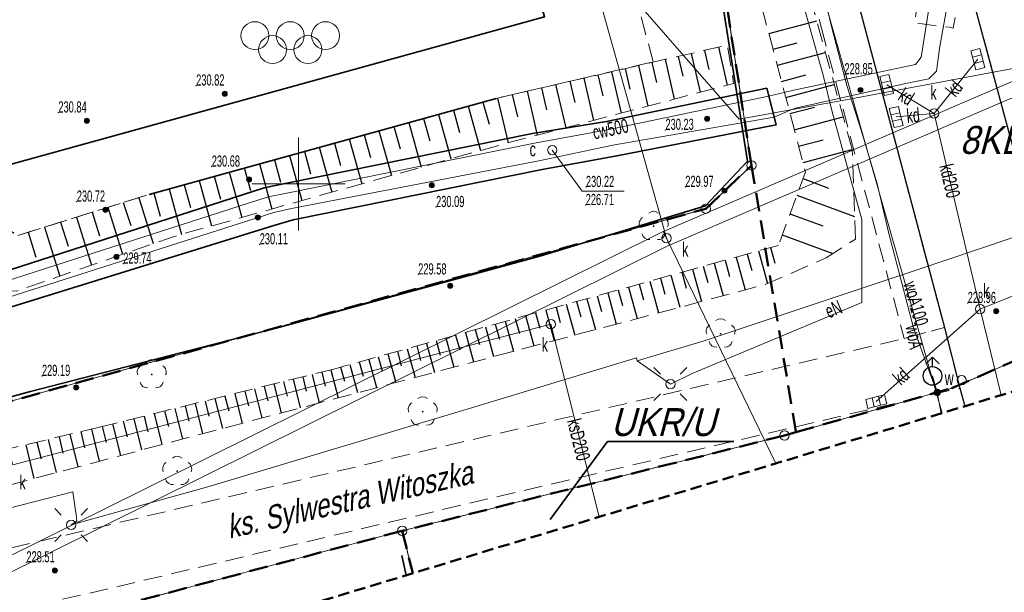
# Model space of a CAD drawing. Header units: metres. Extents: x 6546460 to 6547055, y 5576048 to 5576258.
# Tile 11 of 18: x 6546785 to 6546838, y 5576128 to 5576159. Entities that reach past the tile are written whole.
import ezdxf
from ezdxf.enums import TextEntityAlignment as Align

# ---------------------------------------------------------------- set-up
doc = ezdxf.new("R2010")
doc.units = ezdxf.units.M
doc.header["$MEASUREMENT"] = 0
for name, pattern in [('1.0_0.5', [1.5, 1, -0.5]), ('1.5_0.5', [2, 1.5, -0.5]), ('2', [0.9, 0.6, -0.3]), ('219-500', [0]), ('BKO', [1.5, 1, -0.5]), ('egug-500', [1, 0.5, -0.5])]:
    doc.linetypes.add(name, pattern=pattern)
doc.layers.get('0').update_dxf_attribs({"linetype": 'CONTINUOUS', "lineweight": 5})
for name, color, linetype in [('000 Inne (niezydentyfikowane)', 7, 'CONTINUOUS'), ('202-punkt graniczny', 7, 'CONTINUOUS'), ('203-punkt graniczny', 7, 'CONTINUOUS'), ('218-kontur użytku gruntowego', 7, 'CONTINUOUS'), ('219-działka ewidencyjna', 7, 'CONTINUOUS'), ('994-Nazwa ulicy', 7, 'CONTINUOUS'), ('budowla podziemna', 7, 'CONTINUOUS'), ('chodnik', 7, 'CONTINUOUS'), ('drzewo liściaste', 7, 'CONTINUOUS'), ('hydrant', 7, 'CONTINUOUS'), ('jezdnia', 7, 'CONTINUOUS'), ('kratka ściekowa', 7, 'CONTINUOUS'), ('krawężnik', 7, 'CONTINUOUS'), ('latarnia', 7, 'CONTINUOUS'), ('obudowa ochronna przewodu', 7, 'CONTINUOUS'), ('ogrodzenie trwałe', 7, 'CONTINUOUS'), ('plac sportowy', 7, 'CONTINUOUS'), ('podpora przewodów', 7, 'CONTINUOUS'), ('przewód ciepłowniczy', 7, 'CONTINUOUS'), ('przewód ciepłowniczy-Atr1', 7, 'CONTINUOUS'), ('przewód elektroenergetyczny podziemny', 7, 'CONTINUOUS'), ('przewód elektroenergetyczny podziemny-Atr1', 7, 'CONTINUOUS'), ('przewód kanalizacyjny', 7, 'CONTINUOUS'), ('przewód kanalizacyjny-Atr1', 7, 'CONTINUOUS'), ('przewód wodociągowy', 7, 'CONTINUOUS'), ('przewód wodociągowy-Atr1', 7, 'CONTINUOUS'), ('rzedna', 7, 'CONTINUOUS'), ('skarpa nieumocniona', 7, 'CONTINUOUS'), ('właz do komory lub kanału - okrągły', 7, 'CONTINUOUS'), ('właz do komory lub kanału - okrągły-Atr17', 7, 'CONTINUOUS'), ('Zakres', 7, 'CONTINUOUS'), ('zasuwa lub zawór', 7, 'CONTINUOUS'), ('zasuwa lub zawór-Atr17', 7, 'CONTINUOUS')]:
    doc.layers.add(name, color=color, linetype=linetype)
doc.layers.add('LINIE_ZABUDOWY', color=9, linetype='CONTINUOUS', lineweight=18, true_color=0x808080)
doc.layers.add('mpzp', color=4, linetype='BKO', lineweight=50)
doc.layers.add('wysok', color=244, linetype='CONTINUOUS', lineweight=18)
doc.styles.get("Standard").update_dxf_attribs({"font": 'Working1250', "width": 0.75})
doc.linetypes.add('902-500', pattern='A,3.75,0,[1,ksztalty.shx,S=0.5,R=0,X=0,Y=0],3.75', length=7.5)

# ---------------------------------------------------------------- blocks, each defined once
blk = doc.blocks.new('202')
at = {"color": 0, "linetype": 'Continuous', "lineweight": 0}
blk.add_circle((0, 0), 0.25, dxfattribs=at)
blk = doc.blocks.new('203')
at = {"linetype": 'Continuous', "lineweight": 0}
h = blk.add_hatch(color=0, dxfattribs=at)
edge = h.paths.add_edge_path()
edge.add_arc((0, 0), 0.045, 0, 360)
blk = doc.blocks.new('US15')
at = {"color": 0, "linetype": 'Continuous', "lineweight": 13}
blk.add_circle((0, 0), 0.25, dxfattribs=at)
blk = doc.blocks.new('US22')
at = {"color": 0, "linetype": 'Continuous', "lineweight": 13}
blk.add_circle((0, 0), 0.25, dxfattribs=at)
blk = doc.blocks.new('PW01')
at = {"linetype": 'Continuous', "lineweight": 13}
h = blk.add_hatch(color=0, dxfattribs=at)
edge = h.paths.add_edge_path()
edge.add_arc((0, 0), 0.045, 0, 360)
blk = doc.blocks.new('SM01')
at = {"color": 0, "linetype": 'Continuous', "lineweight": 13}
for p, q in [((-0.53, 0.531), (-0.883, 0.884)), ((0.531, 0.531), (0.884, 0.884)), ((-0.53, -0.53), (-0.883, -0.883)), ((0.531, -0.53), (0.884, -0.883))]:
    blk.add_line(p, q, dxfattribs=at)
blk.add_circle((0, 0), 0.25, dxfattribs=at)
blk = doc.blocks.new('US05')
at = {"color": 0, "linetype": 'Continuous', "lineweight": 13}
for p, q in [((-0.525, -0.25), (-0.525, 0.25)), ((-0.525, 0.25), (-0.175, 0.25)), ((-0.175, -0.25), (-0.175, 0.25)), ((-0.175, 0.25), (0.175, 0.25)), ((0.175, -0.25), (0.175, 0.25)), ((0.175, 0.25), (0.525, 0.25)), ((0.525, -0.25), (0.525, 0.25)), ((-0.525, -0.25), (-0.175, -0.25)), ((-0.175, -0.25), (0.175, -0.25)), ((0.175, -0.25), (0.525, -0.25))]:
    blk.add_line(p, q, dxfattribs=at)
blk = doc.blocks.new('SUWH')
at = {"color": 0, "linetype": 'Continuous'}
for p in [(-0.354, 0.646), (0, 0.5), (0.354, 0.646)]:
    blk.add_line(p, (0, 1), dxfattribs=at)
blk.add_circle((0, 0), 0.5, dxfattribs=at)
blk = doc.blocks.new('US25')
at = {"linetype": 'Continuous', "lineweight": 0}
h = blk.add_hatch(color=0, dxfattribs=at)
edge = h.paths.add_edge_path()
edge.add_arc((0, 0), 0.2, 0, 360)
blk = doc.blocks.new('BS05')
at = {"color": 0, "linetype": 'Continuous', "lineweight": 13}
for centre in [(-1.9, 0.75), (0, 0.75), (1.9, 0.75), (-0.95, 0), (0.95, 0)]:
    blk.add_circle(centre, 0.75, dxfattribs=at)
blk = doc.blocks.new('OP021')
at = {"linetype": 'Continuous', "lineweight": 13}
h = blk.add_hatch(color=0, dxfattribs=at)
edge = h.paths.add_edge_path()
edge.add_arc((0, 0), 0.05, 0, 360)
at = {"color": 0, "linetype": 'Continuous', "lineweight": 13}
for centre, start, end in [((0, 0.4), 49.272, 130.728), ((-0.38, 0.124), 121.308, 202.548), ((0.38, 0.124), 337.452, 58.692), ((-0.235, -0.324), 193.221, 274.871), ((0.235, -0.324), 265.129, 346.779)]:
    blk.add_arc(centre, 0.4, start, end, dxfattribs=at)
blk = doc.blocks.new('pikieta')
at = {"color": 0}
blk.add_point((0, 0), dxfattribs=at)
blk = doc.blocks.new('OTRS')
at = {"linetype": 'Continuous', "lineweight": 13}
blk.add_hatch(color=0, dxfattribs=at).paths.add_polyline_path([(0, -0.091, 1), (0, 0.091, 1)])
at = {"color": 0, "linetype": 'Continuous', "lineweight": 13}
blk.add_circle((0, 0), 0.0906, dxfattribs=at)

msp = doc.modelspace()

# ---------------------------------------------------------------- linework, layer by layer
at = {"color": 0}
for p, q in [((6546800, 5576147.5), (6546800, 5576152.5)), ((6546800, 5576147.5), (6546800, 5576152.5)), ((6546797.5, 5576150), (6546800, 5576150)), ((6546800, 5576150), (6546802.5, 5576150))]:
    msp.add_line(p, q, dxfattribs=at)
at = {"layer": '000 Inne (niezydentyfikowane)', "color": 7, "linetype": 'Continuous', "lineweight": 25, "flags": 128}
for points in [[(6546825.28, 5576158.09), (6546827.86, 5576158.77)], [(6546821.82, 5576157.18), (6546822.06, 5576156.15)], [(6546822.57, 5576157.36), (6546823.05, 5576155.31)], [(6546825.51, 5576157.24), (6546826.8, 5576157.58)], [(6546819.71, 5576156.7), (6546820.2, 5576154.56)], [(6546820.41, 5576156.86), (6546820.65, 5576155.8)], [(6546821.11, 5576157.02), (6546821.59, 5576154.93)], [(6546825.74, 5576156.38), (6546828.33, 5576157.06)], [(6546816.82, 5576156.03), (6546817.34, 5576153.81)], [(6546817.56, 5576156.2), (6546817.81, 5576155.1)], [(6546818.28, 5576156.37), (6546818.78, 5576154.19)], [(6546819, 5576156.53), (6546819.25, 5576155.45)], [(6546814.59, 5576155.52), (6546814.85, 5576154.37)], [(6546815.34, 5576155.69), (6546815.86, 5576153.42)], [(6546816.09, 5576155.86), (6546816.35, 5576154.74)], [(6546825.97, 5576155.51), (6546827.27, 5576155.86)], [(6546812.28, 5576154.98), (6546812.82, 5576152.62)], [(6546813.06, 5576155.16), (6546813.33, 5576153.99)], [(6546813.82, 5576155.34), (6546814.36, 5576153.02)], [(6546826.19, 5576154.65), (6546828.8, 5576155.34)], [(6546810.7, 5576154.62), (6546811.26, 5576152.21)], [(6546811.49, 5576154.8), (6546811.77, 5576153.61)], [(6546808.32, 5576153.96), (6546808.65, 5576152.77)], [(6546809.11, 5576154.18), (6546809.77, 5576151.79)], [(6546809.91, 5576154.4), (6546810.24, 5576153.21)], [(6546826.42, 5576153.78), (6546827.73, 5576154.13)], [(6546806.72, 5576153.52), (6546807.05, 5576152.32)], [(6546807.52, 5576153.74), (6546808.18, 5576151.35)], [(6546826.65, 5576152.91), (6546829.28, 5576153.6)], [(6546804.32, 5576152.86), (6546804.99, 5576150.45)], [(6546805.12, 5576153.08), (6546805.46, 5576151.88)], [(6546805.92, 5576153.3), (6546806.59, 5576150.9)], [(6546802.72, 5576152.42), (6546803.39, 5576150.01)], [(6546803.52, 5576152.64), (6546803.86, 5576151.43)], [(6546826.88, 5576152.03), (6546828.2, 5576152.38)], [(6546801.11, 5576151.97), (6546801.78, 5576149.56)], [(6546801.92, 5576152.19), (6546802.25, 5576150.99)], [(6546827.12, 5576151.16), (6546829.76, 5576151.85)], [(6546798.7, 5576151.3), (6546799.03, 5576150.09)], [(6546799.5, 5576151.53), (6546800.17, 5576149.11)], [(6546800.31, 5576151.75), (6546800.64, 5576150.54)], [(6546797.08, 5576150.86), (6546797.42, 5576149.64)], [(6546797.89, 5576151.08), (6546798.56, 5576148.65)], [(6546795.46, 5576150.41), (6546795.8, 5576149.19)], [(6546796.27, 5576150.63), (6546796.94, 5576148.2)], [(6546827.12, 5576150.29), (6546828.49, 5576149.78)], [(6546793.03, 5576149.73), (6546793.7, 5576147.29)], [(6546793.84, 5576149.96), (6546794.18, 5576148.74)], [(6546794.65, 5576150.18), (6546795.32, 5576147.75)], [(6546791.4, 5576149.26), (6546792.17, 5576146.79)], [(6546792.21, 5576149.51), (6546792.55, 5576148.27)], [(6546826.79, 5576149.39), (6546829.89, 5576148.25)], [(6546789.74, 5576148.75), (6546790.53, 5576146.22)], [(6546790.57, 5576149.01), (6546790.97, 5576147.76)], [(6546788.06, 5576148.22), (6546788.86, 5576145.64)], [(6546788.9, 5576148.48), (6546789.3, 5576147.21)], [(6546826.42, 5576148.39), (6546828.18, 5576147.74)], [(6546786.33, 5576147.68), (6546787.16, 5576145.05)], [(6546787.2, 5576147.95), (6546787.61, 5576146.65)], [(6546785.46, 5576147.4), (6546785.87, 5576146.07)], [(6546826, 5576147.26), (6546828.73, 5576146.26)], [(6546825.38, 5576146.58), (6546825.61, 5576145.75)], [(6546823.52, 5576146.07), (6546824.01, 5576144.3)], [(6546824.11, 5576146.23), (6546824.36, 5576145.35)], [(6546824.72, 5576146.4), (6546825.21, 5576144.64)], [(6546821.76, 5576145.58), (6546822, 5576144.71)], [(6546822.34, 5576145.74), (6546822.83, 5576143.99)], [(6546822.93, 5576145.9), (6546823.17, 5576145.02)], [(6546819.45, 5576144.93), (6546819.69, 5576144.08)], [(6546820.02, 5576145.09), (6546820.5, 5576143.37)], [(6546820.6, 5576145.25), (6546820.84, 5576144.39)], [(6546821.18, 5576145.42), (6546821.66, 5576143.68)], [(6546817.74, 5576144.46), (6546818.21, 5576142.77)], [(6546818.31, 5576144.62), (6546818.55, 5576143.77)], [(6546818.88, 5576144.78), (6546819.35, 5576143.07)], [(6546816.05, 5576143.99), (6546816.29, 5576143.15)], [(6546816.62, 5576144.15), (6546817.08, 5576142.47)], [(6546817.18, 5576144.3), (6546817.41, 5576143.46)], [(6546813.84, 5576143.37), (6546814.06, 5576142.55)], [(6546814.39, 5576143.53), (6546814.85, 5576141.87)], [(6546814.94, 5576143.68), (6546815.17, 5576142.85)], [(6546815.5, 5576143.83), (6546815.96, 5576142.17)], [(6546812.2, 5576142.92), (6546812.65, 5576141.29)], [(6546812.74, 5576143.07), (6546812.97, 5576142.25)], [(6546813.29, 5576143.22), (6546813.74, 5576141.58)], [(6546810.04, 5576142.32), (6546810.48, 5576140.72)], [(6546810.57, 5576142.47), (6546810.8, 5576141.66)], [(6546811.11, 5576142.62), (6546811.56, 5576141)], [(6546811.65, 5576142.77), (6546811.88, 5576141.96)], [(6546807.92, 5576141.73), (6546808.35, 5576140.15)], [(6546808.44, 5576141.87), (6546808.66, 5576141.08)], [(6546808.97, 5576142.02), (6546809.41, 5576140.43)], [(6546809.5, 5576142.17), (6546809.73, 5576141.37)], [(6546806.35, 5576141.29), (6546806.56, 5576140.51)], [(6546806.87, 5576141.43), (6546807.3, 5576139.87)], [(6546807.39, 5576141.58), (6546807.61, 5576140.8)], [(6546804.28, 5576140.71), (6546804.49, 5576139.95)], [(6546804.79, 5576140.86), (6546805.22, 5576139.32)], [(6546805.31, 5576141), (6546805.52, 5576140.23)], [(6546805.83, 5576141.14), (6546806.26, 5576139.59)], [(6546802.25, 5576140.15), (6546802.46, 5576139.4)], [(6546802.75, 5576140.29), (6546803.17, 5576138.78)], [(6546803.26, 5576140.43), (6546803.47, 5576139.67)], [(6546803.77, 5576140.57), (6546804.19, 5576139.05)], [(6546800.22, 5576139.64), (6546800.41, 5576138.86)], [(6546800.73, 5576139.76), (6546801.11, 5576138.23)], [(6546801.24, 5576139.89), (6546801.43, 5576139.13)], [(6546801.74, 5576140.01), (6546802.12, 5576138.5)], [(6546798.15, 5576139.12), (6546798.34, 5576138.34)], [(6546798.67, 5576139.25), (6546799.06, 5576137.69)], [(6546799.19, 5576139.38), (6546799.38, 5576138.6)], [(6546799.71, 5576139.51), (6546800.09, 5576137.96)], [(6546796.04, 5576138.6), (6546796.24, 5576137.8)], [(6546796.57, 5576138.73), (6546796.97, 5576137.13)], [(6546797.1, 5576138.86), (6546797.3, 5576138.07)], [(6546797.63, 5576138.99), (6546798.02, 5576137.41)], [(6546793.89, 5576138.07), (6546794.09, 5576137.25)], [(6546794.43, 5576138.2), (6546794.83, 5576136.57)], [(6546794.97, 5576138.33), (6546795.17, 5576137.52)], [(6546795.5, 5576138.47), (6546795.9, 5576136.85)], [(6546791.69, 5576137.52), (6546791.89, 5576136.68)], [(6546792.24, 5576137.66), (6546792.65, 5576135.99)], [(6546792.79, 5576137.8), (6546793, 5576136.97)], [(6546793.34, 5576137.93), (6546793.75, 5576136.28)], [(6546789.43, 5576136.96), (6546789.65, 5576136.1)], [(6546790, 5576137.1), (6546790.42, 5576135.4)], [(6546790.57, 5576137.24), (6546790.78, 5576136.4)], [(6546791.13, 5576137.38), (6546791.55, 5576135.7)], [(6546787.7, 5576136.55), (6546788.13, 5576134.79)], [(6546788.29, 5576136.69), (6546788.49, 5576135.81)], [(6546788.86, 5576136.82), (6546789.28, 5576135.09)], [(6546785.34, 5576135.98), (6546785.77, 5576134.16)], [(6546785.93, 5576136.12), (6546786.15, 5576135.22)], [(6546786.53, 5576136.27), (6546786.96, 5576134.48)], [(6546787.12, 5576136.41), (6546787.33, 5576135.52)]]:
    msp.add_lwpolyline(points, dxfattribs=at)
at = {"layer": '218-kontur użytku gruntowego', "color": 3, "linetype": 'egug-500', "lineweight": 18, "flags": 128}
for points in [[(6546824.35, 5576151), (6546820.61, 5576175.19)], [(6546820.61, 5576175.19), (6546824.35, 5576151)], [(6546821.9, 5576148.67), (6546824.35, 5576151)], [(6546824.35, 5576151), (6546821.9, 5576148.67)], [(6546764.88, 5576132.89), (6546821.9, 5576148.67)], [(6546821.9, 5576148.67), (6546764.88, 5576132.89)], [(6546835.12, 5576139.02), (6546848.18, 5576144.71)], [(6546848.18, 5576144.71), (6546835.12, 5576139.02)], [(6546826.13, 5576136.48), (6546835.12, 5576139.02)], [(6546835.12, 5576139.02), (6546826.13, 5576136.48)], [(6546805.57, 5576131.35), (6546826.13, 5576136.48)], [(6546826.13, 5576136.48), (6546805.57, 5576131.35)], [(6546805.57, 5576131.35), (6546666.86, 5576094.64)], [(6546666.86, 5576094.64), (6546805.57, 5576131.35)]]:
    msp.add_lwpolyline(points, dxfattribs=at)
at = {"layer": '218-kontur użytku gruntowego', "color": 3, "linetype": 'egug-500', "lineweight": 18}
for points in [[(6546806.138, 5576129.069), (6546805.57, 5576131.35)], [(6546805.57, 5576131.35), (6546806.138, 5576129.069)]]:
    msp.add_lwpolyline(points, dxfattribs=at)
at = {"layer": '219-działka ewidencyjna', "color": 7, "linetype": '219-500', "lineweight": 18, "flags": 128}
for points in [[(6546820.61, 5576175.19), (6546824.35, 5576151)], [(6546824.35, 5576151), (6546821.9, 5576148.67)], [(6546821.9, 5576148.67), (6546764.88, 5576132.89)], [(6546835.12, 5576139.02), (6546848.18, 5576144.71)], [(6546835.12, 5576139.02), (6546826.13, 5576136.48)], [(6546826.13, 5576136.48), (6546805.57, 5576131.35)], [(6546805.57, 5576131.35), (6546666.86, 5576094.64)]]:
    msp.add_lwpolyline(points, dxfattribs=at)
at = {"layer": '219-działka ewidencyjna', "color": 7, "linetype": '219-500', "lineweight": 18}
msp.add_lwpolyline([(6546805.57, 5576131.35), (6546806.138, 5576129.069)], dxfattribs=at)
at = {"layer": 'budowla podziemna', "color": 7, "linetype": '1.0_0.5', "lineweight": 18, "flags": 128}
msp.add_lwpolyline([(6546834.51, 5576168.6), (6546834.66, 5576168.11), (6546837.16, 5576169.08), (6546835.2, 5576158.38), (6546835, 5576158.42), (6546833.53, 5576158.6), (6546833.13, 5576158.64)], close=True, dxfattribs=at)
at = {"layer": 'chodnik', "color": 7, "linetype": '1.0_0.5', "lineweight": 18}
msp.add_lwpolyline([(6546820.416, 5576187.213), (6546823.33, 5576176.24), (6546828.11, 5576158.37), (6546832.56, 5576141.69), (6546834.72, 5576142.29), (6546832.25, 5576151.61), (6546830.43, 5576158.44), (6546825.59, 5576176.82), (6546822.582, 5576188.07)], dxfattribs=at)
at = {"layer": 'chodnik', "color": 7, "linetype": '1.0_0.5', "lineweight": 18, "flags": 128}
msp.add_lwpolyline([(6546656.75, 5576097.2), (6546657.54, 5576098.89), (6546659.83, 5576106.62), (6546661.32, 5576106.77), (6546662.05, 5576105.63), (6546664.06, 5576103.9), (6546665.4, 5576102.86), (6546667.27, 5576102.79), (6546676.62, 5576105.1), (6546694.11, 5576109.01), (6546708.34, 5576112.57), (6546727.4, 5576116.91), (6546787.92, 5576131.23), (6546809.21, 5576136.23), (6546832.56, 5576141.69), (6546834.72, 5576142.29), (6546835.56, 5576139.02), (6546810.01, 5576133.03), (6546788.72, 5576127.99), (6546762.66, 5576122.3), (6546728.47, 5576113.71), (6546713.26, 5576110.41), (6546691.17, 5576105.14), (6546678.9, 5576102.04), (6546671.3, 5576100.18), (6546666.54, 5576098.91), (6546662.65, 5576097.46), (6546658.26, 5576095.67), (6546656.75, 5576097.2), (6546658.26, 5576095.67)], dxfattribs=at)
at = {"layer": 'jezdnia', "color": 7, "linetype": '1.5_0.5', "lineweight": 18}
for points in [[(6546841.675, 5576139.824), (6546841.01, 5576142.23), (6546840.14, 5576145.61), (6546838.29, 5576152.43), (6546836.38, 5576159.5), (6546834.72, 5576164.6), (6546834.15, 5576166.75), (6546830.28, 5576181.08), (6546827.965, 5576190.198)], [(6546822.582, 5576188.07), (6546825.59, 5576176.82), (6546830.43, 5576158.44), (6546832.25, 5576151.61), (6546834.72, 5576142.29), (6546835.56, 5576139.02), (6546835.814, 5576138.05)]]:
    msp.add_lwpolyline(points, dxfattribs=at)
at = {"layer": 'krawężnik', "color": 7, "linetype": 'Continuous', "lineweight": 25}
msp.add_lwpolyline([(6546822.582, 5576188.07), (6546825.59, 5576176.82), (6546830.43, 5576158.44), (6546832.25, 5576151.61), (6546834.72, 5576142.29), (6546835.56, 5576139.02), (6546835.814, 5576138.05)], dxfattribs=at)
at = {"layer": 'krawężnik', "color": 7, "linetype": 'Continuous', "lineweight": 25, "flags": 128}
msp.add_lwpolyline([(6546840.14, 5576145.61), (6546838.29, 5576152.43), (6546836.38, 5576159.5), (6546834.69, 5576164.72)], dxfattribs=at)
at = {"layer": 'LINIE_ZABUDOWY', "linetype": 'Continuous', "lineweight": 35}
msp.add_lwpolyline([(6546673.288, 5576123.886), (6546674.157, 5576120.568), (6546813.223, 5576158.986), (6546808.846, 5576174.928)], dxfattribs=at)
at = {"layer": 'mpzp', "linetype": 'Continuous', "lineweight": 35}
for q in [(6546813.521, 5576131.957), (6546823.395, 5576136.15)]:
    msp.add_line((6546816.601, 5576136.15), q, dxfattribs=at)
at = {"layer": 'mpzp', "linetype": 'BKO', "lineweight": 50}
for points in [[(6546826.742, 5576136.653), (6546835.12, 5576139.02), (6546848.18, 5576144.71), (6546843.61, 5576166.55), (6546831.89, 5576190.18), (6546831.394, 5576191.554)], [(6546666.98, 5576113.55), (6546670.3, 5576111.08), (6546713.52, 5576121.05), (6546764.88, 5576132.89), (6546821.9, 5576148.67), (6546824.35, 5576151), (6546820.61, 5576175.19), (6546817.782, 5576186.172)], [(6546824.35, 5576151), (6546826.742, 5576136.653), (6546826.13, 5576136.48), (6546805.57, 5576131.35), (6546666.86, 5576094.64)], [(6546805.57, 5576131.35), (6546806.138, 5576129.069)]]:
    msp.add_lwpolyline(points, dxfattribs=at)
at = {"layer": 'obudowa ochronna przewodu', "color": 7, "linetype": 'Continuous', "lineweight": 35, "flags": 128}
for points in [[(6546627.71, 5576084.14), (6546627.76, 5576084.16), (6546636.5, 5576087.75), (6546648.68, 5576092.71), (6546657.46, 5576096.25), (6546660.06, 5576097.51), (6546669.69, 5576102.18), (6546680.66, 5576107.45), (6546691.2, 5576112.6), (6546701.07, 5576117.35), (6546704.87, 5576119.16), (6546702.39, 5576124.32), (6546709.41, 5576127.86), (6546712.03, 5576122.73), (6546737.98, 5576134.96), (6546759.14, 5576139.53), (6546781.03, 5576144.28), (6546798.15, 5576149.79), (6546799.27, 5576150.03), (6546812.58, 5576152.72), (6546816.56, 5576153.36), (6546825.17, 5576155.15)], [(6546628.54, 5576082.42), (6546637.22, 5576085.99), (6546649.4, 5576090.95), (6546658.22, 5576094.51), (6546660.88, 5576095.79), (6546670.51, 5576100.46), (6546681.48, 5576105.75), (6546692.02, 5576110.9), (6546701.89, 5576115.63), (6546707.41, 5576118.26), (6546711.17, 5576120.23), (6546738.6, 5576133.14), (6546759.54, 5576137.67), (6546781.43, 5576142.42), (6546798.61, 5576147.74), (6546799.71, 5576148.08), (6546813.1, 5576150.78), (6546817.11, 5576151.51), (6546825.68, 5576153.18), (6546825.17, 5576155.15)]]:
    msp.add_lwpolyline(points, dxfattribs=at)
at = {"layer": 'ogrodzenie trwałe', "color": 7, "linetype": '902-500', "lineweight": 35}
for points in [[(6546817.532, 5576186.073), (6546820.37, 5576175.07), (6546824.14, 5576151.22)], [(6546665.173, 5576120.249), (6546667.04, 5576113.61), (6546670.44, 5576111.19), (6546714.3, 5576121.56), (6546734.8, 5576126.31), (6546764.02, 5576132.99), (6546785.51, 5576138.82), (6546798.79, 5576142.24), (6546812.97, 5576146.11), (6546821.88, 5576148.83), (6546824.14, 5576151.22)], [(6546805.55, 5576130.02), (6546805.788, 5576128.963)]]:
    msp.add_lwpolyline(points, dxfattribs=at)
at = {"layer": 'ogrodzenie trwałe', "color": 7, "linetype": '902-500', "lineweight": 35, "flags": 128}
msp.add_lwpolyline([(6546791.96, 5576149.44), (6546810.62, 5576154.6)], dxfattribs=at)
at = {"layer": 'plac sportowy', "color": 7, "linetype": '1.0_0.5', "lineweight": 18}
msp.add_lwpolyline([(6546779.016, 5576165.188), (6546780.66, 5576159.24), (6546783.86, 5576147.88), (6546784.9, 5576147.23), (6546791.96, 5576149.44), (6546810.62, 5576154.6), (6546819.07, 5576156.57), (6546814.75, 5576172.49), (6546812.253, 5576181.907)], dxfattribs=at)
at = {"layer": 'przewód ciepłowniczy', "color": 212, "linetype": 'Continuous', "lineweight": 18, "flags": 128}
for points in [[(6546825.57, 5576153.59), (6546826.43, 5576153.96), (6546826.72, 5576154.08), (6546832.72, 5576155.41), (6546833.89, 5576155.65), (6546834.3, 5576156.06), (6546834.45, 5576157.28), (6546836.51, 5576168.77)], [(6546825.27, 5576154.72), (6546826.17, 5576154.94), (6546826.62, 5576155.04), (6546831.8, 5576156.14), (6546833.16, 5576156.43), (6546833.47, 5576156.82), (6546833.67, 5576158.06), (6546835.29, 5576168.29)], [(6546825.27, 5576154.72), (6546816.61, 5576152.91), (6546812.78, 5576152.21), (6546799.28, 5576149.48), (6546798.37, 5576149.3), (6546781.14, 5576143.77), (6546759.25, 5576139.02), (6546738.15, 5576134.46), (6546711.79, 5576122.04), (6546709.18, 5576127.16), (6546705.69, 5576124.16), (6546705.02, 5576123.78), (6546704.56, 5576123.29), (6546704.37, 5576122.82), (6546704.45, 5576122.27), (6546704.92, 5576121.03), (6546705.57, 5576118.91), (6546701.3, 5576116.87), (6546691.42, 5576112.13), (6546680.88, 5576106.98), (6546669.92, 5576101.7), (6546660.28, 5576097.03), (6546657.67, 5576095.77)], [(6546825.57, 5576153.59), (6546816.9, 5576152.08), (6546813, 5576151.26), (6546799.52, 5576148.67), (6546798.67, 5576148.46), (6546781.32, 5576142.93), (6546759.43, 5576138.18), (6546738.43, 5576133.64), (6546711.41, 5576120.92), (6546708.8, 5576126.02), (6546706.12, 5576123.15), (6546705.79, 5576122.57), (6546705.66, 5576122.26), (6546705.65, 5576121.92), (6546705.87, 5576121.39), (6546706.71, 5576118.51), (6546701.66, 5576116.11), (6546691.8, 5576111.37), (6546681.26, 5576106.22), (6546670.28, 5576100.94), (6546660.66, 5576096.27), (6546658.01, 5576094.99)]]:
    msp.add_lwpolyline(points, dxfattribs=at)
at = {"layer": 'przewód elektroenergetyczny podziemny', "color": 1, "linetype": 'Continuous', "lineweight": 18}
for points in [[(6546806.757, 5576173.683), (6546809.12, 5576170.75), (6546815.07, 5576163.37), (6546821.32, 5576156.18), (6546823.68, 5576153.48), (6546829.42, 5576154.52), (6546840.04, 5576156.51), (6546856.92, 5576159.74), (6546864.03, 5576161.95), (6546864.94, 5576162.22), (6546873.12, 5576164.73), (6546891.67, 5576172.08), (6546908.42, 5576178.86), (6546927.02, 5576186.37), (6546949.42, 5576196.21)], [(6546819.99, 5576139.24), (6546821.16, 5576139.81), (6546830.28, 5576143.62), (6546830.28, 5576148.09), (6546828.68, 5576153.87), (6546828.21, 5576155.85), (6546825.27, 5576166.34), (6546821.82, 5576180.01), (6546819.884, 5576187.003)], [(6546710.65, 5576114.53), (6546727.7, 5576117.29), (6546736.53, 5576119.78), (6546749.88, 5576123.56), (6546757.54, 5576125.75), (6546775.26, 5576130.22), (6546787.86, 5576133.45), (6546787.99, 5576132.57), (6546788.04, 5576132.23), (6546788.08, 5576131.88), (6546787.77, 5576131.67), (6546795.12, 5576133.72), (6546809.48, 5576138.02), (6546818.16, 5576140.66), (6546818.2, 5576140.49), (6546821.8, 5576141.56), (6546833.15, 5576145.34), (6546847.04, 5576150.03)]]:
    msp.add_lwpolyline(points, dxfattribs=at)
at = {"layer": 'przewód elektroenergetyczny podziemny', "color": 1, "linetype": 'Continuous', "lineweight": 18, "flags": 128}
msp.add_lwpolyline([(6546819.99, 5576139.24), (6546818.2, 5576140.49)], dxfattribs=at)
at = {"layer": 'przewód kanalizacyjny', "color": 34, "linetype": 'CONTINUOUS', "lineweight": 18}
for p, q in [((6546819.622, 5576147.448), (6546872.944, 5576170.378)), ((6546819.938, 5576146.712), (6546873.256, 5576169.642)), ((6546763.902, 5576119.788), (6546819.602, 5576147.438)), ((6546819.602, 5576147.438), (6546819.78, 5576147.08)), ((6546819.622, 5576147.448), (6546819.78, 5576147.08)), ((6546819.958, 5576146.722), (6546819.78, 5576147.08)), ((6546819.938, 5576146.712), (6546819.78, 5576147.08)), ((6546764.258, 5576119.072), (6546819.958, 5576146.722))]:
    msp.add_line(p, q, dxfattribs=at)
at = {"layer": 'przewód kanalizacyjny', "color": 34, "linetype": 'Continuous', "lineweight": 18}
for points in [[(6546825.663, 5576134.978), (6546819.78, 5576147.08), (6546810.805, 5576179.136)], [(6546816.152, 5576132.1), (6546813.56, 5576142.46), (6546784.64, 5576134.9), (6546777.47, 5576158.09), (6546777.35, 5576158.48)], [(6546834.17, 5576153.79), (6546836.64, 5576143.27), (6546837.776, 5576138.644)]]:
    msp.add_lwpolyline(points, dxfattribs=at)
at = {"layer": 'przewód kanalizacyjny', "color": 34, "linetype": 'Continuous', "lineweight": 18, "flags": 128}
for points in [[(6546834.17, 5576153.79), (6546836.52, 5576156.71)], [(6546831.62, 5576155.32), (6546834.17, 5576153.79)], [(6546836.64, 5576143.27), (6546862.92, 5576153.9), (6546863.29, 5576154.04)], [(6546832.13, 5576153.6), (6546834.17, 5576153.79)], [(6546836.64, 5576143.27), (6546831.06, 5576138.3)]]:
    msp.add_lwpolyline(points, dxfattribs=at)
at = {"layer": 'przewód wodociągowy', "color": 5, "linetype": 'Continuous', "lineweight": 18}
for points in [[(6546820.819, 5576187.372), (6546822.01, 5576182.93), (6546824.75, 5576172.82), (6546827.85, 5576161.42), (6546831.49, 5576148.6), (6546834.597, 5576137.682)], [(6546820.485, 5576187.24), (6546821.82, 5576181.65), (6546823.68, 5576174.88), (6546825.98, 5576167.01), (6546827.03, 5576164.19), (6546827.97, 5576161.32), (6546828.67, 5576158.39), (6546829.48, 5576155.3), (6546830.26, 5576152.84), (6546831.11, 5576150.01), (6546831.74, 5576147.34), (6546832.42, 5576144.74), (6546833.06, 5576142.26), (6546834.16, 5576139.26), (6546834.597, 5576137.682)], [(6546834.543, 5576137.666), (6546834.34, 5576138.79), (6546834.08, 5576139.68)]]:
    msp.add_lwpolyline(points, dxfattribs=at)
at = {"layer": 'skarpa nieumocniona', "color": 7, "linetype": '1.0_0.5', "lineweight": 18}
for points in [[(6546658.396, 5576117.212), (6546661.32, 5576106.77), (6546664.65, 5576104.67), (6546666.44, 5576104.46), (6546674.71, 5576105.83), (6546683.57, 5576107.85), (6546702.84, 5576112.49), (6546717.33, 5576116.06), (6546729.29, 5576119.18), (6546752.56, 5576125.35), (6546761.26, 5576127.66), (6546775.73, 5576131.5), (6546781.54, 5576133.04), (6546784.44, 5576133.81), (6546790.25, 5576135.35), (6546794.6, 5576136.51), (6546800.4, 5576138.04), (6546812.04, 5576141.13), (6546825.09, 5576144.59), (6546828.36, 5576146.02), (6546829.94, 5576147.04), (6546829.76, 5576151.86), (6546825.5, 5576167.35), (6546820.304, 5576187.169)], [(6546658.396, 5576117.212), (6546661.32, 5576106.77), (6546664.65, 5576104.67), (6546666.44, 5576104.46), (6546674.71, 5576105.83), (6546683.57, 5576107.85), (6546702.84, 5576112.49), (6546717.33, 5576116.06), (6546729.29, 5576119.18), (6546752.56, 5576125.35), (6546761.26, 5576127.66), (6546775.73, 5576131.5), (6546781.54, 5576133.04), (6546784.44, 5576133.81), (6546790.25, 5576135.35), (6546794.6, 5576136.51), (6546800.4, 5576138.04), (6546812.04, 5576141.13), (6546825.09, 5576144.59), (6546828.36, 5576146.02), (6546829.94, 5576147.04), (6546829.76, 5576151.86), (6546825.5, 5576167.35), (6546820.304, 5576187.169)], [(6546818.59, 5576186.491), (6546819.79, 5576180.56), (6546823.42, 5576165.61), (6546824.91, 5576159.51), (6546827.25, 5576150.65), (6546825.8, 5576146.7), (6546801.89, 5576140.05), (6546789.3, 5576136.93), (6546775.28, 5576133.57), (6546762.13, 5576130.47), (6546738.77, 5576124.65), (6546724.71, 5576121.47), (6546701.98, 5576115.9), (6546693.01, 5576113.77), (6546676.56, 5576109.89), (6546666.52, 5576107.98), (6546663.98, 5576110.47), (6546661.753, 5576118.717)], [(6546818.59, 5576186.491), (6546819.79, 5576180.56), (6546823.42, 5576165.61), (6546824.91, 5576159.51), (6546827.25, 5576150.65), (6546825.8, 5576146.7), (6546801.89, 5576140.05), (6546789.3, 5576136.93), (6546775.28, 5576133.57), (6546762.13, 5576130.47), (6546738.77, 5576124.65), (6546724.71, 5576121.47), (6546701.98, 5576115.9), (6546693.01, 5576113.77), (6546676.56, 5576109.89), (6546666.52, 5576107.98), (6546663.98, 5576110.47), (6546661.753, 5576118.717)]]:
    msp.add_lwpolyline(points, dxfattribs=at)
at = {"layer": 'skarpa nieumocniona', "color": 7, "linetype": '1.0_0.5', "lineweight": 18, "flags": 128}
msp.add_lwpolyline([(6546810.62, 5576154.6), (6546791.96, 5576149.44), (6546784.9, 5576147.23), (6546783.86, 5576147.88), (6546777.65, 5576156.82), (6546777.3, 5576157.52), (6546776.64, 5576153.09), (6546778.46, 5576146.85), (6546781.61, 5576144.3), (6546784.84, 5576144.24), (6546793.3, 5576147.18), (6546811.15, 5576152.18), (6546823.39, 5576155.4), (6546823.06, 5576157.47)], close=True, dxfattribs=at)
msp.add_lwpolyline([(6546810.62, 5576154.6), (6546791.96, 5576149.44), (6546784.9, 5576147.23), (6546783.86, 5576147.88), (6546777.65, 5576156.82), (6546777.3, 5576157.52), (6546776.64, 5576153.09), (6546778.46, 5576146.85), (6546781.61, 5576144.3), (6546784.84, 5576144.24), (6546793.3, 5576147.18), (6546811.15, 5576152.18), (6546823.39, 5576155.4), (6546823.06, 5576157.47)], close=True, dxfattribs=at)
at = {"layer": 'wysok', "flags": 128}
msp.add_lwpolyline([(6546813.64, 5576151.82), (6546815.25, 5576149.62), (6546817.51, 5576149.62)], dxfattribs=at)
at = {"layer": 'Zakres', "color": 40, "linetype": '2', "lineweight": 50, "flags": 128}
msp.add_lwpolyline([(6546911.95, 5576210.76), (6546911.79, 5576210.74), (6546877.41, 5576209.15), (6546876.1, 5576209.01), (6546874.37, 5576208.54), (6546874.1, 5576208.44), (6546817.07, 5576185.89), (6546815.71, 5576185.23), (6546814.24, 5576184.2), (6546812.97, 5576182.93), (6546811.94, 5576181.46), (6546811.51, 5576180.65), (6546808.53, 5576174.25), (6546808.38, 5576174.18), (6546736.77, 5576152.25), (6546736.26, 5576152.08), (6546735.57, 5576151.8), (6546634.83, 5576106.65), (6546620.86, 5576132.09), (6546620.75, 5576132.28), (6546619.72, 5576133.75), (6546618.45, 5576135.02), (6546616.98, 5576136.05), (6546615.35, 5576136.81), (6546613.62, 5576137.28), (6546611.83, 5576137.43), (6546611.37, 5576137.42), (6546565.96, 5576135.39), (6546564.64, 5576135.24), (6546562.9, 5576134.78), (6546561.28, 5576134.02), (6546559.76, 5576132.95), (6546552.37, 5576126.67), (6546551.14, 5576125.44), (6546550.11, 5576123.97), (6546549.35, 5576122.34), (6546548.89, 5576120.61), (6546548.73, 5576118.82), (6546548.89, 5576117.03), (6546549.35, 5576115.3), (6546550.11, 5576113.67), (6546551.14, 5576112.2), (6546552.31, 5576111.02), (6546609.23, 5576061.96), (6546609.33, 5576061.87), (6546610.8, 5576060.84), (6546612.43, 5576060.09), (6546614.16, 5576059.62), (6546615.95, 5576059.46), (6546617.74, 5576059.62), (6546619.47, 5576060.09), (6546621.1, 5576060.84), (6546621.53, 5576061.11), (6546667.52, 5576090.76), (6546667.93, 5576090.95), (6546793.15, 5576125.15), (6546793.32, 5576125.2), (6546793.42, 5576125.22), (6546848.17, 5576141.79), (6546848.71, 5576141.97), (6546849.33, 5576142.21), (6546992.38, 5576205.01), (6546993.39, 5576205.52), (6546994.87, 5576206.55), (6546996.14, 5576207.82), (6546997.16, 5576209.29), (6546997.92, 5576210.92), (6546998.39, 5576212.65), (6546998.54, 5576214.44), (6546998.39, 5576216.23), (6546998.13, 5576217.33), (6546993.61, 5576232.86), (6546993.4, 5576233.5), (6546992.64, 5576235.12), (6546991.61, 5576236.59), (6546990.34, 5576237.86), (6546988.87, 5576238.89), (6546987.24, 5576239.65), (6546985.51, 5576240.12), (6546983.72, 5576240.27), (6546981.93, 5576240.12), (6546980.2, 5576239.65), (6546979.69, 5576239.45), (6546912.28, 5576210.85)], close=True, dxfattribs=at)
at = {"layer": 'Zakres', "color": 7, "linetype": '2', "lineweight": 25, "flags": 128}
msp.add_lwpolyline([(6546911.95, 5576210.76), (6546911.79, 5576210.74), (6546877.41, 5576209.15), (6546876.1, 5576209.01), (6546874.37, 5576208.54), (6546874.1, 5576208.44), (6546817.07, 5576185.89), (6546815.71, 5576185.23), (6546814.24, 5576184.2), (6546812.97, 5576182.93), (6546811.94, 5576181.46), (6546811.51, 5576180.65), (6546808.53, 5576174.25), (6546808.38, 5576174.18), (6546736.77, 5576152.25), (6546736.26, 5576152.08), (6546735.57, 5576151.8), (6546634.83, 5576106.65), (6546620.86, 5576132.09), (6546620.75, 5576132.28), (6546619.72, 5576133.75), (6546618.45, 5576135.02), (6546616.98, 5576136.05), (6546615.35, 5576136.81), (6546613.62, 5576137.28), (6546611.83, 5576137.43), (6546611.37, 5576137.42), (6546565.96, 5576135.39), (6546564.64, 5576135.24), (6546562.9, 5576134.78), (6546561.28, 5576134.02), (6546559.76, 5576132.95), (6546552.37, 5576126.67), (6546551.14, 5576125.44), (6546550.11, 5576123.97), (6546549.35, 5576122.34), (6546548.89, 5576120.61), (6546548.73, 5576118.82), (6546548.89, 5576117.03), (6546549.35, 5576115.3), (6546550.11, 5576113.67), (6546551.14, 5576112.2), (6546552.31, 5576111.02), (6546609.23, 5576061.96), (6546609.33, 5576061.87), (6546610.8, 5576060.84), (6546612.43, 5576060.09), (6546614.16, 5576059.62), (6546615.95, 5576059.46), (6546617.74, 5576059.62), (6546619.47, 5576060.09), (6546621.1, 5576060.84), (6546621.53, 5576061.11), (6546667.52, 5576090.76), (6546667.93, 5576090.95), (6546793.15, 5576125.15), (6546793.32, 5576125.2), (6546793.42, 5576125.22), (6546848.17, 5576141.79), (6546848.71, 5576141.97), (6546849.33, 5576142.21), (6546992.38, 5576205.01), (6546993.39, 5576205.52), (6546994.87, 5576206.55), (6546996.14, 5576207.82), (6546997.16, 5576209.29), (6546997.92, 5576210.92), (6546998.39, 5576212.65), (6546998.54, 5576214.44), (6546998.39, 5576216.23), (6546998.13, 5576217.33), (6546993.61, 5576232.86), (6546993.4, 5576233.5), (6546992.64, 5576235.12), (6546991.61, 5576236.59), (6546990.34, 5576237.86), (6546988.87, 5576238.89), (6546987.24, 5576239.65), (6546985.51, 5576240.12), (6546983.72, 5576240.27), (6546981.93, 5576240.12), (6546980.2, 5576239.65), (6546979.69, 5576239.45), (6546912.28, 5576210.85)], close=True, dxfattribs=at)

# ---------------------------------------------------------------- block references
at = {"layer": '202-punkt graniczny', "color": 7, "linetype": 'Continuous', "lineweight": 18}
for p in [(6546824.35, 5576151), (6546821.9, 5576148.67), (6546826.13, 5576136.48), (6546805.57, 5576131.35)]:
    msp.add_blockref('202', p, dxfattribs=at)
at = {"layer": '203-punkt graniczny', "color": 7, "linetype": 'Continuous', "lineweight": 18}
msp.add_blockref('203', (6546835.12, 5576139.02), dxfattribs=at)
at = {"layer": 'drzewo liściaste', "color": 94, "linetype": 'Continuous', "lineweight": 18}
for p in [(6546819.09, 5576147.73), (6546822.69, 5576141.95), (6546792.1, 5576139.76), (6546806.67, 5576137.76), (6546793.47, 5576134.56)]:
    msp.add_blockref('OP021', p, dxfattribs=at)
at = {"layer": 'hydrant', "color": 5, "linetype": 'Continuous', "lineweight": 18}
msp.add_blockref('SUWH', (6546834.08, 5576139.68), dxfattribs=at)
at = {"layer": 'kratka ściekowa', "color": 34, "linetype": 'Continuous', "lineweight": 18}
for p, rotation in [((6546836.52, 5576156.71), 104.624), ((6546831.62, 5576155.32), 284.027), ((6546832.13, 5576153.6), 283.93), ((6546831.06, 5576138.3), 193.805)]:
    msp.add_blockref('US05', p, dxfattribs=dict(at, rotation=rotation))
at = {"layer": 'latarnia', "color": 7, "linetype": 'Continuous', "lineweight": 18}
for p in [(6546819.99, 5576139.24), (6546787.77, 5576131.67)]:
    msp.add_blockref('SM01', p, dxfattribs=at)
at = {"layer": 'plac sportowy', "color": 7, "linetype": 'Continuous', "lineweight": 18}
msp.add_blockref('BS05', (6546799.548, 5576157.222), dxfattribs=at)
at = {"layer": 'podpora przewodów', "color": 7, "linetype": 'Continuous', "lineweight": 18}
for p in [(6546835.65, 5576139.45), (6546819.99, 5576139.24), (6546787.77, 5576131.67)]:
    msp.add_blockref('US15', p, dxfattribs=at)
at = {"layer": 'rzedna', "color": 34, "linetype": 'Continuous', "lineweight": 18}
msp.add_blockref('PW01', (6546819.78, 5576147.08), dxfattribs=at)
at = {"layer": 'wysok', "color": 244, "linetype": 'Continuous'}
ref = msp.add_blockref('pikieta', (6546829.349, 5576155.894, 228.85), dxfattribs=dict(at, xscale=1.5, yscale=1.5, zscale=1.5))
ref.add_attrib('H', '228.85', (6546829.349, 5576155.894, 228.85), dxfattribs={"layer": '0', "height": 0.6, "width": 0.62})
ref = msp.add_blockref('pikieta', (6546794.49, 5576155.291, 230.82), dxfattribs=dict(at, xscale=1.5, yscale=1.5, zscale=1.5))
ref.add_attrib('H', '230.82', (6546794.49, 5576155.291, 230.82), dxfattribs={"layer": '0', "height": 0.6, "width": 0.62})
at = {"layer": 'wysok', "linetype": 'Continuous', "xscale": 1.5, "yscale": 1.5, "zscale": 1.5}
for p in [(6546796.026, 5576154.85, 230.82), (6546830.212, 5576155.051, 228.85), (6546788.617, 5576153.4, 230.84), (6546821.959, 5576153.504, 230.23), (6546797.333, 5576150.246, 230.68), (6546807.157, 5576149.927, 230.09), (6546822.896, 5576149.639, 229.97), (6546789.607, 5576148.608, 230.72), (6546797.805, 5576148.203, 230.11), (6546790.199, 5576146.086, 229.74), (6546808.154, 5576144.528, 229.58), (6546837.51, 5576143.157, 228.96), (6546788.041, 5576139.063, 229.19), (6546786.897, 5576129.218, 228.51)]:
    msp.add_blockref('OTRS', p, dxfattribs=at)
at = {"layer": 'wysok', "color": 244, "linetype": 'Continuous'}
ref = msp.add_blockref('pikieta', (6546787.081, 5576153.841, 230.84), dxfattribs=dict(at, xscale=1.5, yscale=1.5, zscale=1.5))
ref.add_attrib('H', '230.84', (6546787.081, 5576153.841, 230.84), dxfattribs={"layer": '0', "height": 0.6, "width": 0.62})
ref = msp.add_blockref('pikieta', (6546819.725, 5576152.908, 230.23), dxfattribs=dict(at, xscale=1.5, yscale=1.5, zscale=1.5))
ref.add_attrib('H', '230.23', (6546819.725, 5576152.908, 230.23), dxfattribs={"layer": '0', "height": 0.6, "width": 0.62})
ref = msp.add_blockref('pikieta', (6546795.327, 5576150.93, 230.68), dxfattribs=dict(at, xscale=1.5, yscale=1.5, zscale=1.5))
ref.add_attrib('H', '230.68', (6546795.327, 5576150.93, 230.68), dxfattribs={"layer": '0', "height": 0.6, "width": 0.62})
ref = msp.add_blockref('pikieta', (6546815.447, 5576149.834, 230.22), dxfattribs=dict(at, xscale=1.5, yscale=1.5, zscale=1.5))
ref.add_attrib('H', '230.22', (6546815.447, 5576149.834, 230.22), dxfattribs={"layer": '0', "height": 0.6, "width": 0.62})
ref = msp.add_blockref('pikieta', (6546820.791, 5576149.841, 229.97), dxfattribs=dict(at, xscale=1.5, yscale=1.5, zscale=1.5))
ref.add_attrib('H', '229.97', (6546820.791, 5576149.841, 229.97), dxfattribs={"layer": '0', "height": 0.6, "width": 0.62})
ref = msp.add_blockref('pikieta', (6546788.071, 5576149.049, 230.72), dxfattribs=dict(at, xscale=1.5, yscale=1.5, zscale=1.5))
ref.add_attrib('H', '230.72', (6546788.071, 5576149.049, 230.72), dxfattribs={"layer": '0', "height": 0.6, "width": 0.62})
ref = msp.add_blockref('pikieta', (6546807.391, 5576148.758, 230.09), dxfattribs=dict(at, xscale=1.5, yscale=1.5, zscale=1.5))
ref.add_attrib('H', '230.09', (6546807.391, 5576148.758, 230.09), dxfattribs={"layer": '0', "height": 0.6, "width": 0.62})
ref = msp.add_blockref('pikieta', (6546815.435, 5576148.865, 230.22), dxfattribs=dict(at, xscale=1.5, yscale=1.5, zscale=1.5))
ref.add_attrib('H', '226.71', (6546815.435, 5576148.865, 230.22), dxfattribs={"layer": '0', "height": 0.6, "width": 0.62})
ref = msp.add_blockref('pikieta', (6546797.907, 5576146.755, 230.11), dxfattribs=dict(at, xscale=1.5, yscale=1.5, zscale=1.5))
ref.add_attrib('H', '230.11', (6546797.907, 5576146.755, 230.11), dxfattribs={"layer": '0', "height": 0.6, "width": 0.62})
ref = msp.add_blockref('pikieta', (6546790.57, 5576145.719, 229.74), dxfattribs=dict(at, xscale=1.5, yscale=1.5, zscale=1.5))
ref.add_attrib('H', '229.74', (6546790.57, 5576145.719, 229.74), dxfattribs={"layer": '0', "height": 0.6, "width": 0.62})
ref = msp.add_blockref('pikieta', (6546806.429, 5576145.134, 229.58), dxfattribs=dict(at, xscale=1.5, yscale=1.5, zscale=1.5))
ref.add_attrib('H', '229.58', (6546806.429, 5576145.134, 229.58), dxfattribs={"layer": '0', "height": 0.6, "width": 0.62})
ref = msp.add_blockref('pikieta', (6546835.974, 5576143.598, 228.96), dxfattribs=dict(at, xscale=1.5, yscale=1.5, zscale=1.5))
ref.add_attrib('H', '228.96', (6546835.974, 5576143.598, 228.96), dxfattribs={"layer": '0', "height": 0.6, "width": 0.62})
ref = msp.add_blockref('pikieta', (6546786.198, 5576139.68, 229.19), dxfattribs=dict(at, xscale=1.5, yscale=1.5, zscale=1.5))
ref.add_attrib('H', '229.19', (6546786.198, 5576139.68, 229.19), dxfattribs={"layer": '0', "height": 0.6, "width": 0.62})
ref = msp.add_blockref('pikieta', (6546785.361, 5576129.659, 228.51), dxfattribs=dict(at, xscale=1.5, yscale=1.5, zscale=1.5))
ref.add_attrib('H', '228.51', (6546785.361, 5576129.659, 228.51), dxfattribs={"layer": '0', "height": 0.6, "width": 0.62})
at = {"layer": 'właz do komory lub kanału - okrągły', "color": 7, "linetype": 'Continuous', "lineweight": 18}
for p in [(6546834.17, 5576153.79), (6546813.64, 5576151.82), (6546819.78, 5576147.08), (6546836.64, 5576143.27), (6546813.56, 5576142.46)]:
    msp.add_blockref('US22', p, dxfattribs=at)
at = {"layer": 'zasuwa lub zawór', "color": 5, "linetype": 'Continuous', "lineweight": 18}
msp.add_blockref('US25', (6546834.34, 5576138.79), dxfattribs=at)

# ---------------------------------------------------------------- texts
at = {"layer": '994-Nazwa ulicy', "color": 7, "linetype": 'Continuous', "lineweight": 25, "oblique": 15, "width": 0.79}
msp.add_text('ks. Sylwestra Witoszka', height=1.25, rotation=12.748, dxfattribs=at).set_placement((6546796.271, 5576130.933))
at = {"layer": 'mpzp', "color": 4, "linetype": 'Continuous', "lineweight": 35, "oblique": 15, "width": 0.9}
for s, p in [('8KDD1/2', (6546835.553, 5576153.118)), ('UKR/U', (6546816.779, 5576137.952))]:
    msp.add_text(s, height=1.5, rotation=359.9262, dxfattribs=at).set_placement(p, align=Align.TOP_LEFT)
at = {"layer": 'przewód ciepłowniczy-Atr1', "color": 212, "width": 0.667}
msp.add_text('cw500', height=0.75, rotation=11.989, dxfattribs=at).set_placement((6546815.899, 5576152.387))
at = {"layer": 'przewód elektroenergetyczny podziemny-Atr1', "color": 1, "width": 0.667}
msp.add_text('eN', height=0.75, rotation=22.674, dxfattribs=at).set_placement((6546828.511, 5576142.767))
at = {"layer": 'przewód kanalizacyjny-Atr1', "color": 34, "width": 0.667}
for s, rotation, p in [('kd', 51.173, (6546835.03, 5576154.86)), ('kd', -30.964, (6546832.37, 5576154.87)), ('kd', 5.321, (6546832.69, 5576153.65)), ('kd200', -76.787, (6546834.81, 5576151.05)), ('kd', 41.691, (6546832.13, 5576139.426)), ('ksD200', -75.955, (6546814.788, 5576137.355))]:
    msp.add_text(s, height=0.75, rotation=rotation, dxfattribs=at).set_placement(p, align=Align.MIDDLE_LEFT)
at = {"layer": 'przewód wodociągowy-Atr1', "color": 5, "width": 0.667}
for s, rotation, p in [('woA100', -74.113, (6546832.5, 5576144.63)), ('woA', 280.234, (6546832.63, 5576142.345))]:
    msp.add_text(s, height=0.75, rotation=rotation, dxfattribs=at).set_placement(p)
at = {"layer": 'właz do komory lub kanału - okrągły-Atr17', "color": 7, "width": 0.667}
for s, p in [('k', (6546833.97, 5576154.53)), ('c', (6546812.42, 5576151.49)), ('k', (6546820.62, 5576146.1)), ('k', (6546836.81, 5576143.88)), ('k', (6546813.07, 5576140.98)), ('k', (6546784.99, 5576133.58))]:
    msp.add_text(s, height=0.75, dxfattribs=at).set_placement(p)
at = {"layer": 'zasuwa lub zawór-Atr17', "color": 5, "width": 0.667}
msp.add_text('w', height=0.75, dxfattribs=at).set_placement((6546834.74, 5576139.19))

doc.saveas('drawing.dxf')
